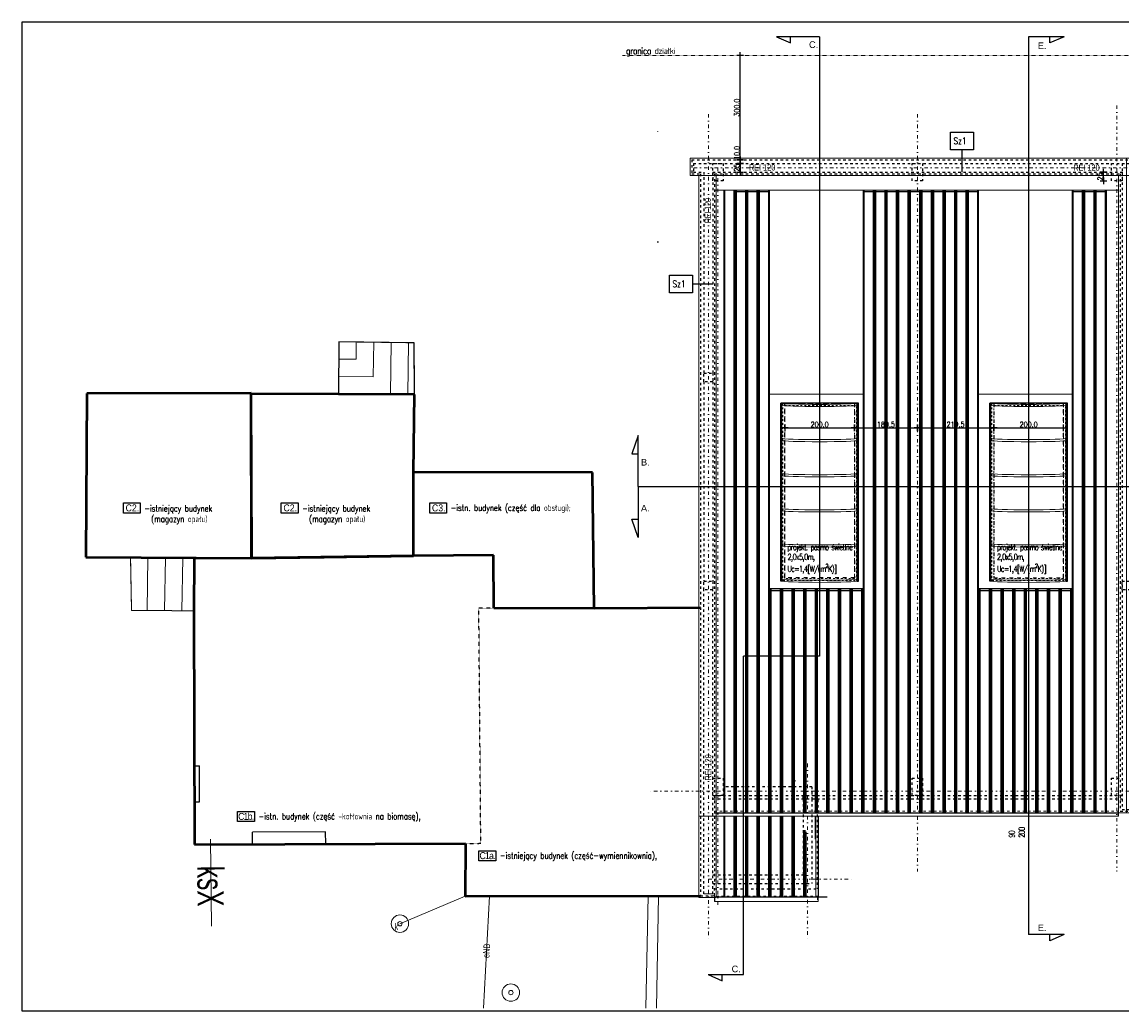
# Model space of a CAD drawing. Header units: millimetres. Extents: x 22865 to 60762, y -18816 to 15611.
# Tile 26 of 256: x 32935 to 36093, y -4656 to -1816. Entities that reach past the tile are written whole.
import ezdxf
from ezdxf.enums import TextEntityAlignment as Align

# ---------------------------------------------------------------- set-up
doc = ezdxf.new("R2010")
doc.units = ezdxf.units.MM
for name, pattern in [('1_12', [3, 1, -1, 0, -1]), ('1_OTDI', [0]), ('1_OTKU', [2, 1.5, -0.5]), ('2_EGBS', [0]), ('2_EGBSG', [0]), ('2_EGBU_A', [0]), ('3', [1, 0.5, -0.5]), ('3_SUCP', [0]), ('3_SUEP_A', [0]), ('3_SUKP', [0]), ('DASHED', [15, 7, -8]), ('DOT', [6.35, 0, -6.35]), ('EGKK', [2, 1.5, -0.5]), ('EGUG', [1, 0.5, -0.5])]:
    doc.linetypes.add(name, pattern=pattern)
for name, color, linetype in [('18', 1, 'Continuous'), ('KONCEPCJA-NAWIERZCHNIE', 252, 'Continuous'), ('OPISY', 6, 'Continuous'), ('OPISY-KONCEPCJA', 6, 'Continuous'), ('plyty warstwowe PIR', 200, 'Continuous'), ('RAMLA', 2, 'Continuous'), ('SCIANY+ELEM-NIEWIDOCZNE', 250, 'DASHED'), ('WYMIARY', 6, 'Continuous')]:
    doc.layers.add(name, color=color, linetype=linetype)
for name, color, linetype, lineweight in [('CIENKA', 1, 'Continuous', 13), ('EGBE_L_3', 7, '2_EGBS', 18), ('Kontury', 96, 'EGKK', 18), ('OTK_L_4', 7, '1_OTKU', 18), ('projekt', 6, 'Continuous', 9), ('SUEP_E_T_0', 1, 'Continuous', 0), ('SUEP_L_0', 1, '3_SUEP_A', 18), ('SUP_E_T_1', 7, 'Continuous', 0), ('SUP_T_4', 7, 'Continuous', 18)]:
    doc.layers.add(name, color=color, linetype=linetype, lineweight=lineweight)
for name, color, linetype, lineweight, true_color in [('EGBB_L_0', 7, '2_EGBU_A', 50, 0x804000), ('SUCP_L_0', 7, '3_SUCP', 18, 0xd200d2), ('SUKP_E_T_0', 7, 'Continuous', 0, 0x803300), ('SUKP_L_0', 7, '3_SUKP', 18, 0x803300), ('SUKR_T_0', 7, 'Continuous', 18, 0x803300), ('Uzytki', 7, 'EGUG', 18, 0x008000)]:
    doc.layers.add(name, color=color, linetype=linetype, lineweight=lineweight, true_color=true_color)
doc.layers.add('OSIE SCIAN', color=151, linetype='Continuous', lineweight=18, plot=False)
doc.layers.add('sciany ppozarowe', color=10, linetype='Continuous', lineweight=18, plot=False)
doc.styles.add('1-100', font='simplex.shx', dxfattribs={"width": 0.8, "height": 15})
doc.styles.add('1-50', font='simplex.shx', dxfattribs={"width": 0.8, "height": 12})
doc.styles.add('mod_1_500', font='arial.ttf', dxfattribs={"width": 0.9, "height": 1})
doc.dimstyles.new('1-100', dxfattribs={"dimscale": 0.5, "dimtxt": 100, "dimasz": 1, "dimexe": 0.18, "dimexo": 0.0625, "dimgap": 5, "dimtad": 1, "dimdec": 1, "dimzin": 0, "dimdsep": 46, "dimtxsty": '1-100', "dimblk1": 'K', "dimblk2": 'K', "dimsah": 1, "dimcen": 0.09, "dimse1": 1, "dimse2": 1, "dimadec": 0, "dimazin": 0, "dimtfac": 1, "dimtdec": 1, "dimtofl": 0, "dimtmove": 0, "dimatfit": 3, "dimldrblk": 'K', "dimfxl": 0, "dimtolj": 1, "dimtzin": 0, "dimarcsym": 0})

# ---------------------------------------------------------------- blocks, each defined once
blk = doc.blocks.new('4_SUPS')
at = {"linetype": 'Continuous'}
blk.add_circle((0, 0), 0.0625, dxfattribs=at)
blk = doc.blocks.new('4_SUPW')
at = {"linetype": 'Continuous'}
blk.add_circle((0, 0), 0.25, dxfattribs=at)
blk = doc.blocks.new('K')
for p, q in [((-19.1, 0), (19.1, 0)), ((0, -19.1), (0, 19.1))]:
    blk.add_line(p, q)
blk.add_circle((0, 0), 2.02)
blk = doc.blocks.new('*D1921')
at = {"layer": 'WYMIARY', "color": 0, "lineweight": -2}
blk.add_line((35125.5, -2981.9), (35324.5, -2981.9), dxfattribs=at)
at = {"layer": 'WYMIARY', "color": 0, "linetype": 'ByBlock', "lineweight": -2, "xscale": 0.5, "yscale": 0.5, "zscale": 0.5, "rotation": 180}
blk.add_blockref('K', (35125, -2981.9), dxfattribs=at)
at = {"layer": 'WYMIARY', "color": 0, "linetype": 'ByBlock', "lineweight": -2, "xscale": 0.5, "yscale": 0.5, "zscale": 0.5}
blk.add_blockref('K', (35325, -2981.9), dxfattribs=at)
at = {"layer": 'WYMIARY', "color": 0, "ltscale": 0.2, "insert": (35225, -2971.9), "char_height": 15, "attachment_point": 5, "style": '1-100'}
blk.add_mtext('\\A1;200.0', dxfattribs=at)
blk = doc.blocks.new('*D1922')
at = {"layer": 'WYMIARY', "color": 0, "lineweight": -2}
blk.add_line((35325.5, -2981.9), (35505, -2981.9), dxfattribs=at)
at = {"layer": 'WYMIARY', "color": 0, "linetype": 'ByBlock', "lineweight": -2, "xscale": 0.5, "yscale": 0.5, "zscale": 0.5, "rotation": 180}
blk.add_blockref('K', (35325, -2981.9), dxfattribs=at)
at = {"layer": 'WYMIARY', "color": 0, "linetype": 'ByBlock', "lineweight": -2, "xscale": 0.5, "yscale": 0.5, "zscale": 0.5}
blk.add_blockref('K', (35505.5, -2981.9), dxfattribs=at)
at = {"layer": 'WYMIARY', "color": 0, "ltscale": 0.2, "insert": (35415.2, -2971.9), "char_height": 15, "attachment_point": 5, "style": '1-100'}
blk.add_mtext('\\A1;180.5', dxfattribs=at)
blk = doc.blocks.new('*D1923')
at = {"layer": 'WYMIARY', "color": 0, "lineweight": -2}
blk.add_line((35506, -2981.9), (35724.5, -2981.9), dxfattribs=at)
at = {"layer": 'WYMIARY', "color": 0, "linetype": 'ByBlock', "lineweight": -2, "xscale": 0.5, "yscale": 0.5, "zscale": 0.5, "rotation": 180}
blk.add_blockref('K', (35505.5, -2981.9), dxfattribs=at)
at = {"layer": 'WYMIARY', "color": 0, "linetype": 'ByBlock', "lineweight": -2, "xscale": 0.5, "yscale": 0.5, "zscale": 0.5}
blk.add_blockref('K', (35725, -2981.9), dxfattribs=at)
at = {"layer": 'WYMIARY', "color": 0, "ltscale": 0.2, "insert": (35615.2, -2971.9), "char_height": 15, "attachment_point": 5, "style": '1-100'}
blk.add_mtext('\\A1;219.5', dxfattribs=at)
blk = doc.blocks.new('*D1924')
at = {"layer": 'WYMIARY', "color": 0, "lineweight": -2}
blk.add_line((35725.5, -2981.9), (35924.5, -2981.9), dxfattribs=at)
at = {"layer": 'WYMIARY', "color": 0, "linetype": 'ByBlock', "lineweight": -2, "xscale": 0.5, "yscale": 0.5, "zscale": 0.5, "rotation": 180}
blk.add_blockref('K', (35725, -2981.9), dxfattribs=at)
at = {"layer": 'WYMIARY', "color": 0, "linetype": 'ByBlock', "lineweight": -2, "xscale": 0.5, "yscale": 0.5, "zscale": 0.5}
blk.add_blockref('K', (35925, -2981.9), dxfattribs=at)
at = {"layer": 'WYMIARY', "color": 0, "ltscale": 0.2, "insert": (35825, -2971.9), "char_height": 15, "attachment_point": 5, "style": '1-100'}
blk.add_mtext('\\A1;200.0', dxfattribs=at)
blk = doc.blocks.new('*D1934')
at = {"layer": 'WYMIARY', "color": 0, "lineweight": -2}
blk.add_line((34997, -2211.7), (34997, -1912.7), dxfattribs=at)
at = {"layer": 'WYMIARY', "color": 0, "linetype": 'ByBlock', "lineweight": -2, "xscale": 0.5, "yscale": 0.5, "zscale": 0.5}
for p, rotation in [((34997, -1912.2), 90), ((34997, -2212.2), 270)]:
    blk.add_blockref('K', p, dxfattribs=dict(at, rotation=rotation))
at = {"layer": 'WYMIARY', "color": 0, "ltscale": 0.2, "insert": (34987, -2062.2), "char_height": 15, "attachment_point": 5, "rotation": 90, "style": '1-100'}
blk.add_mtext('\\A1;300.0', dxfattribs=at)
blk = doc.blocks.new('*D1935')
at = {"layer": 'WYMIARY', "color": 0, "lineweight": -2}
blk.add_line((34997, -2222.7), (34997, -2246.7), dxfattribs=at)
at = {"layer": 'WYMIARY', "color": 0, "linetype": 'ByBlock', "lineweight": -2, "xscale": 0.5, "yscale": 0.5, "zscale": 0.5}
for p, rotation in [((34997, -2222.2), 90), ((34997, -2247.2), 270)]:
    blk.add_blockref('K', p, dxfattribs=dict(at, rotation=rotation))
at = {"layer": 'WYMIARY', "color": 0, "ltscale": 0.2, "insert": (34987, -2234.7), "char_height": 15, "attachment_point": 5, "rotation": 90, "style": '1-100'}
blk.add_mtext('\\A1;25', dxfattribs=at)
blk = doc.blocks.new('*D1936')
at = {"layer": 'WYMIARY', "color": 0, "lineweight": -2}
for p, q in [((34997, -2212.2), (34997, -2172.4)), ((34997, -2221.7), (34997, -2212.7))]:
    blk.add_line(p, q, dxfattribs=at)
at = {"layer": 'WYMIARY', "color": 0, "linetype": 'ByBlock', "lineweight": -2, "xscale": 0.5, "yscale": 0.5, "zscale": 0.5}
for p, rotation in [((34997, -2212.2), 90), ((34997, -2222.2), 270)]:
    blk.add_blockref('K', p, dxfattribs=dict(at, rotation=rotation))
at = {"layer": 'WYMIARY', "color": 0, "ltscale": 0.2, "insert": (34987, -2192.1), "char_height": 15, "attachment_point": 5, "rotation": 90, "style": '1-100'}
blk.add_mtext('\\A1;10.0', dxfattribs=at)
blk = doc.blocks.new('*D1959')
at = {"layer": 'WYMIARY', "color": 0, "lineweight": -2}
blk.add_line((36040.2, -2271.7), (36040.2, -2247.7), dxfattribs=at)
at = {"layer": 'WYMIARY', "color": 0, "linetype": 'ByBlock', "lineweight": -2, "xscale": 0.5, "yscale": 0.5, "zscale": 0.5}
for p, rotation in [((36040.2, -2247.2), 90), ((36040.2, -2272.2), 270)]:
    blk.add_blockref('K', p, dxfattribs=dict(at, rotation=rotation))
at = {"layer": 'WYMIARY', "color": 0, "ltscale": 0.2, "insert": (36030.2, -2259.7), "char_height": 15, "attachment_point": 5, "rotation": 90, "style": '1-100'}
blk.add_mtext('\\A1;25', dxfattribs=at)

msp = doc.modelspace()

# ---------------------------------------------------------------- linework, layer by layer
at = {"linetype": 'DOT', "ltscale": 50}
msp.add_line((34760, -2447.9), (34760, -2102.24), dxfattribs=at)
at = {"layer": '18', "color": 9}
for p, q in [((35681.01, -3444.4), (35681.01, -2298.85)), ((36045.08, -2303.35), (36045.08, -4086.73)), ((36047.68, -2298.85), (36047.68, -4086.73)), ((35343.99, -3444.4), (35081, -3444.4)), ((35349.93, -3444.4), (35092.65, -3444.4)), ((35944, -3444.4), (35681.01, -3444.4)), ((35949.94, -3444.4), (35692.65, -3444.4))]:
    msp.add_line(p, q, dxfattribs=at)
at = {"layer": '18'}
for p, q in [((35113.49, -3421.61), (35113.49, -2910.53)), ((35336.45, -2910.53), (35113.49, -2910.53)), ((35116.81, -3421.61), (35116.81, -2910.53)), ((35333.12, -3421.61), (35333.12, -2910.53)), ((35336.45, -3421.61), (35336.45, -2910.53)), ((35713.49, -3421.61), (35713.49, -2910.53)), ((35936.45, -2910.53), (35713.49, -2910.53)), ((35716.81, -3421.61), (35716.81, -2910.53)), ((35933.12, -3421.61), (35933.12, -2910.53)), ((35936.45, -3421.61), (35936.45, -2910.53)), ((35116.81, -3421.61), (35113.49, -3421.61)), ((35333.12, -3421.61), (35336.45, -3421.61)), ((35716.81, -3421.61), (35713.49, -3421.61)), ((35933.12, -3421.61), (35936.45, -3421.61))]:
    msp.add_line(p, q, dxfattribs=at)
at = {"layer": 'CIENKA', "color": 9}
for p, q in [((34949.93, -4086.73), (34949.93, -2298.85)), ((34952.53, -4086.73), (34952.53, -2298.85)), ((35081, -3444.4), (35081, -2298.85)), ((35349.93, -3444.4), (35349.93, -2298.85)), ((35949.93, -2298.85), (35949.93, -3444.4)), ((35349.92, -2885.21), (35081, -2885.21)), ((35949.93, -2885.21), (35681.01, -2885.21)), ((35678.41, -3563.91), (35678.41, -3385.41)), ((35678.41, -3858.79), (35678.41, -3680.29)), ((34949.93, -4329.73), (34949.93, -4097.21)), ((34952.53, -4329.73), (34952.53, -4097.21)), ((35211.72, -4097.21), (35211.72, -4162.83)), ((35214.32, -4097.21), (35214.32, -4329.73))]:
    msp.add_line(p, q, dxfattribs=at)
at = {"layer": 'CIENKA', "color": 251}
for p, q in [((34978.4, -2298.85), (34978.4, -4086.73)), ((34981, -2298.85), (34981, -4086.73)), ((34983.26, -2298.85), (34983.26, -4086.73)), ((34985.86, -2303.35), (34985.86, -4086.73)), ((35011.74, -4086.73), (35011.74, -2303.34)), ((35014.34, -4086.73), (35014.34, -2298.85)), ((35016.6, -2298.85), (35016.6, -4086.73)), ((35019.26, -2303.35), (35019.18, -4086.73)), ((35045.07, -4086.73), (35045.07, -2303.34)), ((35047.67, -4086.73), (35047.67, -2298.85)), ((35049.93, -2298.85), (35049.93, -4086.73)), ((35052.59, -2303.35), (35052.51, -4086.73)), ((35078.4, -4086.73), (35078.4, -2303.35)), ((35352.53, -4086.73), (35352.53, -2303.35)), ((35378.41, -4086.73), (35378.41, -2303.35)), ((35381.01, -4086.73), (35381.01, -2298.85)), ((35383.26, -4086.73), (35383.26, -2298.85)), ((35385.86, -4086.73), (35385.86, -2303.34)), ((35411.74, -4086.73), (35411.74, -2303.35)), ((35414.34, -4086.73), (35414.34, -2298.85)), ((35416.6, -4086.73), (35416.6, -2298.85)), ((35419.2, -4086.73), (35419.2, -2303.35)), ((35445.08, -4086.73), (35445.08, -2303.34)), ((35447.68, -4086.73), (35447.68, -2298.85)), ((35449.93, -4086.73), (35449.93, -2298.85)), ((35452.53, -4086.73), (35452.53, -2303.35)), ((35478.41, -4086.73), (35478.41, -2303.35)), ((35481.01, -4086.73), (35481.01, -2298.85)), ((35483.26, -4086.73), (35483.26, -2298.85)), ((35485.86, -4086.73), (35485.86, -2303.34)), ((35511.74, -4086.73), (35511.74, -2303.35)), ((35514.34, -4086.73), (35514.34, -2298.85)), ((35516.6, -4086.73), (35516.6, -2298.85)), ((35519.2, -4086.73), (35519.2, -2303.35)), ((35545.08, -4086.73), (35545.08, -2303.34)), ((35547.68, -4086.73), (35547.68, -2298.85)), ((35549.93, -4086.73), (35549.93, -2298.85)), ((35552.53, -4086.73), (35552.53, -2303.35)), ((35578.41, -4086.73), (35578.41, -2303.35)), ((35581.01, -4086.73), (35581.01, -2298.85)), ((35583.26, -4086.73), (35583.26, -2298.85)), ((35585.86, -4086.73), (35585.86, -2303.34)), ((35611.75, -4086.73), (35611.75, -2303.35)), ((35614.35, -4086.73), (35614.35, -2298.85)), ((35616.6, -4086.73), (35616.6, -2298.85)), ((35619.2, -4086.73), (35619.2, -2303.35)), ((35645.08, -4086.73), (35645.08, -2303.34)), ((35647.68, -4086.73), (35647.68, -2298.85)), ((35649.93, -4086.73), (35649.93, -2298.85)), ((35652.53, -4086.73), (35652.53, -2303.35)), ((35678.41, -4086.73), (35678.41, -2303.35)), ((35952.53, -2303.34), (35952.53, -4086.73)), ((35978.41, -2303.35), (35978.41, -4086.73)), ((35981.01, -2298.85), (35981.01, -4086.73)), ((35983.26, -2298.85), (35983.26, -4086.73)), ((35985.86, -2303.34), (35985.86, -4086.73)), ((36011.75, -2303.35), (36011.75, -4086.73)), ((36014.35, -2298.85), (36014.35, -4086.73)), ((36016.6, -2298.85), (36016.6, -4086.73)), ((36019.2, -2303.35), (36019.2, -4086.73)), ((36014.35, -2333.92), (36014.35, -2512.42)), ((36016.6, -2333.93), (36016.6, -2512.42)), ((36011.75, -2338.42), (36011.75, -2516.92)), ((36019.2, -2338.42), (36019.2, -2516.92)), ((35678.41, -3536.17), (35678.41, -3357.66)), ((35678.41, -3385.4), (35678.41, -3563.91)), ((35681.01, -3380.91), (35681.01, -3444.4)), ((35949.93, -3444.4), (35949.93, -3380.91)), ((35952.53, -4086.73), (35952.53, -3385.41)), ((35081, -4086.73), (35081, -3444.4)), ((35083.26, -3444.4), (35083.26, -4086.73)), ((35085.87, -3448.9), (35085.84, -4086.73)), ((35111.74, -3448.9), (35111.74, -4086.73)), ((35114.34, -3444.4), (35114.34, -4086.73)), ((35116.59, -3444.4), (35116.59, -4086.73)), ((35119.19, -3448.88), (35119.19, -4086.73)), ((35145.08, -3448.9), (35145.08, -4086.73)), ((35147.68, -3444.4), (35147.68, -4086.73)), ((35149.93, -3444.4), (35149.93, -4086.73)), ((35152.53, -3448.89), (35152.53, -4086.73)), ((35178.41, -3448.9), (35178.41, -4086.73)), ((35181.01, -3444.4), (35181.01, -4086.73)), ((35183.26, -3444.4), (35183.26, -4086.73)), ((35185.86, -3448.88), (35185.86, -4086.73)), ((35211.74, -3448.9), (35211.74, -4086.73)), ((35214.34, -3444.4), (35214.34, -4086.73)), ((35216.6, -3444.4), (35216.6, -4086.73)), ((35219.2, -3448.88), (35219.2, -4086.73)), ((35245.08, -3448.9), (35245.08, -4086.73)), ((35247.68, -3444.4), (35247.68, -4086.73)), ((35249.93, -3444.4), (35249.93, -4086.73)), ((35252.53, -3448.89), (35252.53, -4086.73)), ((35278.41, -3448.9), (35278.41, -4086.73)), ((35281.01, -3444.4), (35281.01, -4086.73)), ((35283.26, -3444.4), (35283.26, -4086.73)), ((35285.86, -3448.88), (35285.86, -4086.73)), ((35311.74, -3448.9), (35311.74, -4086.73)), ((35314.34, -3444.4), (35314.34, -4086.73)), ((35316.6, -3444.4), (35316.6, -4086.73)), ((35319.2, -3448.88), (35319.2, -4086.73)), ((35345.07, -3448.9), (35345.1, -4086.73)), ((35347.67, -3444.4), (35347.67, -4086.73)), ((35349.93, -4086.73), (35349.93, -3444.4)), ((35681.01, -4086.73), (35681.01, -3444.4)), ((35681.01, -3445.83), (35681.01, -3559.41)), ((35683.26, -3444.4), (35683.26, -3559.41)), ((35683.26, -4086.73), (35683.26, -3444.4)), ((35685.86, -4086.73), (35685.86, -3448.88)), ((35711.74, -3448.9), (35711.74, -4086.73)), ((35714.34, -3444.4), (35714.34, -4086.73)), ((35716.6, -3444.4), (35716.6, -4086.73)), ((35719.2, -3448.9), (35719.2, -4086.73)), ((35745.08, -3448.9), (35745.08, -4086.73)), ((35747.68, -3444.4), (35747.68, -4086.73)), ((35749.93, -3444.4), (35749.93, -4086.73)), ((35752.53, -3448.9), (35752.53, -4086.73)), ((35778.41, -3448.9), (35778.41, -4086.73)), ((35781.01, -3444.4), (35781.01, -4086.73)), ((35783.26, -3444.4), (35783.26, -4086.73)), ((35785.86, -3448.9), (35785.86, -4086.73)), ((35811.74, -3448.9), (35811.74, -4086.73)), ((35814.34, -3444.4), (35814.34, -4086.73)), ((35816.6, -3444.4), (35816.6, -4086.73)), ((35819.2, -3448.9), (35819.2, -4086.73)), ((35845.08, -3448.9), (35845.08, -4086.73)), ((35847.68, -3444.4), (35847.68, -4086.73)), ((35849.93, -3444.4), (35849.93, -4086.73)), ((35852.53, -3448.9), (35852.53, -4086.73)), ((35878.41, -3448.9), (35878.41, -4086.73)), ((35881.01, -3444.4), (35881.01, -4086.73)), ((35883.26, -3444.4), (35883.26, -4086.73)), ((35885.86, -3448.9), (35885.86, -4086.73)), ((35911.75, -3448.9), (35911.75, -4086.73)), ((35914.35, -3444.4), (35914.35, -4086.73)), ((35916.6, -3444.4), (35916.6, -4086.73)), ((35919.2, -3448.9), (35919.2, -4086.73)), ((35945.08, -3448.9), (35945.08, -4086.73)), ((35947.68, -3444.4), (35947.68, -4086.73)), ((35949.93, -3444.4), (35949.93, -4086.73)), ((35949.93, -4086.73), (35949.93, -3445.69)), ((35949.93, -4086.73), (35949.93, -3460.71)), ((35349.93, -4086.73), (35349.93, -3657.23)), ((35678.41, -3680.28), (35678.41, -3858.79)), ((35683.26, -3675.79), (35683.26, -3854.29)), ((35683.26, -3790.7), (35683.26, -3854.29)), ((35685.86, -3795.2), (35685.86, -3858.79)), ((35685.86, -3795.2), (35685.86, -3858.79))]:
    msp.add_line(p, q, dxfattribs=at)
at = {"layer": 'CIENKA', "color": 1, "linetype": 'DASHED'}
for p, q in [((34922.99, -4082.21), (36082.97, -4082.21)), ((35220.47, -4326.71), (34922.99, -4326.71)), ((35218.97, -4329.73), (35218.97, -4341.71))]:
    msp.add_line(p, q, dxfattribs=at)
at = {"layer": 'CIENKA'}
for p, q in [((34922.99, -4097.21), (36082.97, -4097.21)), ((36082.97, -4082.21), (36082.97, -4097.21)), ((34922.99, -4326.71), (34922.99, -4341.71)), ((35220.47, -4341.71), (34922.99, -4341.71)), ((34924.49, -4330.21), (34924.49, -4341.71)), ((35220.47, -4326.71), (35220.47, -4341.71))]:
    msp.add_line(p, q, dxfattribs=at)
at = {"layer": 'CIENKA', "color": 250}
for p, q in [((34978.4, -4097.21), (34978.4, -4329.73)), ((34981, -4097.21), (34981, -4329.73)), ((34983.26, -4097.21), (34983.26, -4329.73)), ((34985.86, -4097.21), (34985.86, -4329.73)), ((35011.74, -4329.73), (35011.74, -4097.21)), ((35014.34, -4329.73), (35014.34, -4097.21)), ((35016.6, -4097.21), (35016.6, -4329.73)), ((35019.2, -4097.21), (35019.19, -4329.73)), ((35045.07, -4329.73), (35045.07, -4097.21)), ((35045.07, -4097.21), (35045.07, -4329.73)), ((35047.67, -4329.73), (35047.67, -4097.21)), ((35047.67, -4097.21), (35047.67, -4329.73)), ((35049.93, -4097.21), (35049.93, -4329.73)), ((35049.93, -4097.21), (35049.93, -4329.73)), ((35052.54, -4097.21), (35052.53, -4329.73)), ((35052.53, -4097.21), (35052.53, -4329.73)), ((35078.41, -4329.73), (35078.41, -4097.21)), ((35081.01, -4329.73), (35081.01, -4097.21)), ((35083.27, -4097.21), (35083.27, -4329.73)), ((35085.87, -4097.21), (35085.86, -4329.73)), ((35111.75, -4329.73), (35111.75, -4097.21)), ((35114.35, -4329.73), (35114.35, -4097.21)), ((35116.6, -4097.21), (35116.6, -4329.73)), ((35119.21, -4097.21), (35119.2, -4329.73)), ((35145.08, -4097.21), (35145.08, -4329.73)), ((35147.68, -4097.21), (35147.68, -4329.73)), ((35149.93, -4097.21), (35149.93, -4329.73)), ((35152.53, -4097.21), (35152.53, -4329.73)), ((35178.4, -4141.59), (35178.4, -4329.73)), ((35181, -4137.09), (35181, -4329.73)), ((35183.25, -4137.09), (35183.25, -4329.73)), ((35185.85, -4141.59), (35185.85, -4329.73))]:
    msp.add_line(p, q, dxfattribs=at)
at = {"layer": 'CIENKA', "color": 1, "linetype": 'DASHED', "ltscale": 0.4}
msp.add_line((36081.97, -4082.21), (36081.97, -4097.21), dxfattribs=at)
at = {"layer": 'EGBB_L_0', "linetype": '2_EGBU_A'}
for p, q in [((33121.45, -2883.24), (33118.23, -3352.77)), ((33592.66, -2882.31), (33121.45, -2883.24)), ((33844.03, -2884.61), (33591.82, -2884.38)), ((33591.82, -2884.38), (33594.15, -3355.68)), ((33594.15, -3355.68), (33592.66, -2882.31)), ((34062.19, -2885.53), (33844.03, -2884.61)), ((34059.5, -3109.25), (34062.19, -2885.53)), ((34059.32, -3349.42), (34059.5, -3109.25)), ((34573.14, -3109.57), (34059.5, -3109.25)), ((34577.69, -3500.23), (34573.14, -3109.57)), ((33118.23, -3352.77), (33594.15, -3355.68)), ((33429.72, -3356.71), (33428.81, -3506.85)), ((33594.15, -3355.68), (33429.72, -3356.71)), ((34059.32, -3349.42), (33594.15, -3355.68)), ((33594.15, -3355.68), (33802.12, -3352.88)), ((33802.12, -3352.88), (34059.32, -3349.42)), ((34288.29, -3347.48), (34059.32, -3349.42)), ((34290.11, -3499.21), (34288.29, -3347.48)), ((34577.69, -3500.23), (34290.11, -3499.21)), ((34883.14, -3498.83), (34577.69, -3500.23)), ((33428.81, -3506.85), (33429.96, -4177.87)), ((33429.96, -4177.87), (34208.78, -4174.97)), ((34208.78, -4174.97), (34207.78, -4326.53)), ((34207.78, -4326.53), (34882.99, -4325.15))]:
    msp.add_line(p, q, dxfattribs=at)
at = {"layer": 'EGBB_L_0', "linetype": '3', "lineweight": -2}
for p, q in [((34290.11, -3499.21), (34246.58, -3499.58)), ((34252.31, -4174.6), (34246.58, -3499.58)), ((34208.77, -4175.72), (34252.31, -4174.6))]:
    msp.add_line(p, q, dxfattribs=at)
at = {"layer": 'EGBB_L_0', "linetype": '2_EGBU_A', "lineweight": -2}
for p, q in [((33429.57, -3951.87), (33444.57, -3951.84)), ((33444.75, -4055.84), (33444.57, -3951.84)), ((33429.75, -4055.87), (33444.75, -4055.84)), ((33806.83, -4141.47), (33596.83, -4142.25)), ((33596.96, -4177.25), (33596.83, -4142.25)), ((33806.96, -4176.47), (33806.83, -4141.47))]:
    msp.add_line(p, q, dxfattribs=at)
for points in [[(33226.04, -3197.42), (33274.3, -3197.42), (33274.3, -3226.24), (33226.04, -3226.24)], [(33679.29, -3197.42), (33727.55, -3197.42), (33727.55, -3226.24), (33679.29, -3226.24)], [(34105.46, -3197.42), (34153.72, -3197.42), (34153.72, -3226.24), (34105.46, -3226.24)], [(33553.94, -4083.35), (33602.2, -4083.35), (33602.2, -4112.16), (33553.94, -4112.16)], [(34246.84, -4195.98), (34295.1, -4195.98), (34295.1, -4224.79), (34246.84, -4224.79)]]:
    msp.add_lwpolyline(points, close=True, dxfattribs=at)
at = {"layer": 'EGBE_L_3', "linetype": '2_EGBSG'}
for p, q in [((33844.94, -2734.47), (33844.03, -2884.61)), ((34060.85, -2737.37), (33844.94, -2734.47)), ((33429.72, -3356.71), (33246.78, -3353.55))]:
    msp.add_line(p, q, dxfattribs=at)
at = {"layer": 'EGBE_L_3', "linetype": '2_EGBS'}
for p, q in [((33844.94, -2734.61), (33845.08, -2734.61)), ((33894.79, -2735.14), (33894.12, -2784.62)), ((33944.78, -2735.81), (33943.45, -2834.92)), ((33994.78, -2736.48), (33992.78, -2885.22)), ((34044.77, -2737.16), (34042.78, -2885.45)), ((34062.19, -2885.53), (34060.85, -2737.37)), ((33844.63, -2784.61), (33894.41, -2784.91)), ((33844.33, -2834.61), (33943.74, -2835.21)), ((33844.03, -2884.61), (34062.19, -2885.53)), ((33246.78, -3353.55), (33249.6, -3506.24)), ((33296.78, -3354.42), (33294.16, -3506.4)), ((33346.77, -3355.28), (33344.16, -3506.56)), ((33396.76, -3356.14), (33394.17, -3506.73)), ((33428.81, -3506.85), (33429.72, -3356.71)), ((33249.6, -3506.24), (33428.81, -3506.85))]:
    msp.add_line(p, q, dxfattribs=at)
for p in [(33844.03, -2884.61), (33246.78, -3353.55)]:
    msp.add_point(p, dxfattribs=at)
at = {"layer": 'KONCEPCJA-NAWIERZCHNIE', "color": 2, "linetype": 'Continuous', "lineweight": -2}
msp.add_lwpolyline([(34062.19, -2885.53), (34060.85, -2737.37), (33844.94, -2734.47), (33844.03, -2884.61), (33121.45, -2883.24)], dxfattribs=at)
at = {"layer": 'KONCEPCJA-NAWIERZCHNIE', "linetype": 'Continuous', "lineweight": -2}
msp.add_lwpolyline([(33844.03, -2884.61), (33121.45, -2883.24), (33118.23, -3352.77), (33246.78, -3353.55)], dxfattribs=at)
at = {"layer": 'OPISY', "color": 3, "linetype": 'Continuous'}
msp.add_line((34917.97, -2568.79), (34859.57, -2568.79), dxfattribs=at)
for points in [[(35600.45, -2132.76), (35666.39, -2132.76), (35666.39, -2183.53), (35600.45, -2183.53)], [(34793.63, -2543.4), (34859.57, -2543.4), (34859.57, -2594.17), (34793.63, -2594.17)]]:
    msp.add_lwpolyline(points, close=True, dxfattribs=at)
at = {"layer": 'OSIE SCIAN', "color": 0, "linetype": '1_12', "lineweight": 15, "ltscale": 10}
for p, q in [((34905.47, -2080.6), (34905.47, -4455.21)), ((35505.47, -2080.6), (35505.47, -4255.21)), ((36077.97, -2055.68), (36077.97, -4255.21)), ((34932.97, -2234.72), (34932.97, -4355.21)), ((35190.47, -3945.79), (35190.47, -4455.21)), ((38822.78, -4024.71), (34734.55, -4024.71)), ((34905.47, -4277.71), (35323.13, -4277.71))]:
    msp.add_line(p, q, dxfattribs=at)
at = {"layer": 'OSIE SCIAN', "linetype": '1_12', "lineweight": 15, "ltscale": 10}
msp.add_line((34863.38, -2234.71), (38593.14, -2234.71), dxfattribs=at)
at = {"layer": 'OTK_L_4', "linetype": '1_OTKU'}
for p, q in [((33844.03, -2884.61), (33844.94, -2734.47)), ((33844.94, -2734.47), (34060.85, -2737.37)), ((34060.85, -2737.37), (34062.19, -2885.53)), ((33118.27, -3352.77), (33121.45, -2883.24)), ((33121.45, -2883.24), (33591.82, -2884.38)), ((33591.82, -2884.38), (33844.03, -2884.61)), ((34062.19, -2885.53), (34059.5, -3109.25)), ((34059.5, -3109.25), (34573.14, -3109.57)), ((34573.14, -3109.57), (34577.69, -3500.23)), ((33246.78, -3353.55), (33118.27, -3352.77)), ((33249.6, -3506.24), (33246.78, -3353.55)), ((33428.81, -3506.85), (33249.6, -3506.24)), ((33429.96, -4177.87), (33428.81, -3506.85)), ((34208.78, -4174.97), (33429.96, -4177.87)), ((34207.78, -4326.53), (34208.78, -4174.97))]:
    msp.add_line(p, q, dxfattribs=at)
at = {"layer": 'plyty warstwowe PIR', "linetype": 'DASHED', "lineweight": -2}
for p, q in [((34917.97, -4037.21), (36092.97, -4037.21)), ((34917.97, -4047.21), (36092.97, -4047.21)), ((35220.47, -4086.73), (35220.47, -4047.21))]:
    msp.add_line(p, q, dxfattribs=at)
at = {"layer": 'plyty warstwowe PIR', "lineweight": -2}
for p, q in [((34922.99, -4086.73), (36082.97, -4086.73)), ((35220.47, -4097.21), (35220.47, -4329.73)), ((35246.91, -4329.73), (34922.99, -4329.73))]:
    msp.add_line(p, q, dxfattribs=at)
for points in [[(34982.13, -2298.85), (34983.26, -2298.85), (34985.86, -2303.35), (35011.74, -2303.35), (35014.34, -2298.85), (35016.59, -2298.85), (35019.19, -2303.35), (35045.07, -2303.35), (35047.67, -2298.85), (35049.92, -2298.85), (35052.52, -2303.35), (35078.4, -2303.35), (35081, -2298.85), (35082.13, -2298.85)], [(35349.93, -2298.85), (35352.53, -2303.35), (35378.41, -2303.35), (35381.01, -2298.85), (35382.14, -2298.85)], [(35382.14, -2298.85), (35383.26, -2298.85), (35385.86, -2303.35), (35411.74, -2303.35), (35414.34, -2298.85), (35416.6, -2298.85), (35419.2, -2303.35), (35445.07, -2303.35), (35447.67, -2298.85), (35449.93, -2298.85), (35452.53, -2303.35), (35478.41, -2303.35), (35481.01, -2298.85), (35482.14, -2298.85)], [(35482.14, -2298.85), (35483.26, -2298.85), (35485.86, -2303.35), (35511.74, -2303.35), (35514.34, -2298.85), (35516.6, -2298.85), (35519.2, -2303.35), (35545.07, -2303.35), (35547.67, -2298.85), (35549.93, -2298.85), (35552.53, -2303.35), (35578.41, -2303.35), (35581.01, -2298.85), (35582.14, -2298.85)], [(35582.14, -2298.85), (35583.26, -2298.85), (35585.86, -2303.35), (35611.75, -2303.35), (35614.35, -2298.85), (35616.6, -2298.85), (35619.2, -2303.35), (35645.08, -2303.35), (35647.68, -2298.85), (35649.93, -2298.85), (35652.53, -2303.35), (35678.41, -2303.35), (35681.01, -2298.85), (35682.14, -2298.85)], [(35948.81, -2298.85), (35949.94, -2298.85), (35952.54, -2303.35), (35978.42, -2303.35), (35981.02, -2298.85), (35983.27, -2298.85), (35985.87, -2303.35), (36011.75, -2303.35), (36014.35, -2298.85), (36016.6, -2298.85), (36019.2, -2303.35), (36045.08, -2303.35), (36047.68, -2298.85), (36048.81, -2298.85)], [(35082.14, -3444.4), (35083.27, -3444.4), (35085.87, -3448.9), (35111.75, -3448.9), (35114.35, -3444.4), (35116.61, -3444.4), (35119.21, -3448.9), (35145.08, -3448.9), (35147.68, -3444.4), (35149.94, -3444.4), (35152.54, -3448.9), (35178.42, -3448.9), (35181.02, -3444.4), (35182.15, -3444.4)], [(35182.15, -3444.4), (35183.27, -3444.4), (35185.87, -3448.9), (35211.75, -3448.9), (35214.35, -3444.4), (35216.61, -3444.4), (35219.21, -3448.9), (35245.08, -3448.9), (35247.68, -3444.4), (35249.94, -3444.4), (35252.54, -3448.9), (35278.42, -3448.9), (35281.02, -3444.4), (35282.15, -3444.4)], [(35282.15, -3444.4), (35283.27, -3444.4), (35285.87, -3448.9), (35311.75, -3448.9), (35314.35, -3444.4), (35316.61, -3444.4), (35319.21, -3448.9), (35345.08, -3448.9), (35347.68, -3444.4), (35349.93, -3444.4)], [(35682.15, -3444.4), (35683.28, -3444.4), (35685.88, -3448.9), (35711.76, -3448.9), (35714.36, -3444.4), (35716.61, -3444.4), (35719.21, -3448.9), (35745.09, -3448.9), (35747.69, -3444.4), (35749.94, -3444.4), (35752.54, -3448.9), (35778.42, -3448.9), (35781.02, -3444.4), (35782.15, -3444.4)], [(35782.15, -3444.4), (35783.28, -3444.4), (35785.88, -3448.9), (35811.76, -3448.9), (35814.36, -3444.4), (35816.61, -3444.4), (35819.21, -3448.9), (35845.09, -3448.9), (35847.69, -3444.4), (35849.94, -3444.4), (35852.54, -3448.9), (35878.42, -3448.9), (35881.02, -3444.4), (35882.15, -3444.4)], [(35882.15, -3444.4), (35883.28, -3444.4), (35885.88, -3448.9), (35911.76, -3448.9), (35914.36, -3444.4), (35916.61, -3444.4), (35919.21, -3448.9), (35945.09, -3448.9), (35947.69, -3444.4), (35949.94, -3444.4)]]:
    msp.add_lwpolyline(points, dxfattribs=at)
at = {"layer": 'plyty warstwowe PIR', "color": 9, "linetype": 'DASHED', "lineweight": -2, "ltscale": 1.5}
for points in [[(35124.97, -2912.21), (35324.97, -2912.21), (35324.97, -3412.21), (35124.97, -3412.21)], [(35924.97, -2912.21), (35724.97, -2912.21), (35724.97, -3412.21), (35924.97, -3412.21)]]:
    msp.add_lwpolyline(points, close=True, dxfattribs=at)
at = {"layer": 'projekt', "ltscale": 0.2}
for p, q in [((38487.97, -2207.21), (34852.97, -2207.21)), ((34852.97, -2207.21), (34852.97, -2257.21)), ((38487.97, -2257.21), (34852.97, -2257.21)), ((34877.97, -4330.21), (34877.97, -2257.21)), ((34927.99, -2257.21), (34927.99, -4330.21)), ((36082.97, -4087.21), (36082.97, -2257.21)), ((34922.99, -2298.85), (36082.97, -2298.85)), ((36082.97, -4087.21), (36127.97, -4087.21)), ((34927.99, -4330.21), (34877.97, -4330.21))]:
    msp.add_line(p, q, dxfattribs=at)
at = {"layer": 'projekt', "color": 5, "ltscale": 0.2}
msp.add_lwpolyline([(34852.97, -2207.21), (36105.47, -2207.21), (36105.47, -4087.21), (36082.97, -4087.21), (36082.97, -4097.21), (34877.97, -4097.21), (34877.97, -2257.21), (34852.97, -2257.21), (34852.97, -2207.21)], dxfattribs=at)
at = {"layer": 'projekt', "color": 3, "linetype": 'DASHED', "ltscale": 0.75}
for points in [[(35330.45, -2911.74), (35119.49, -2911.74), (35119.49, -3420.15), (35330.45, -3420.15)], [(35930.45, -2911.74), (35719.49, -2911.74), (35719.49, -3420.15), (35930.45, -3420.15)]]:
    msp.add_lwpolyline(points, close=True, dxfattribs=at)
at = {"layer": 'projekt', "color": 2, "linetype": 'DASHED', "ltscale": 0.75}
for points in [[(35324.97, -3414.71), (35124.97, -3414.71), (35124.97, -2917.19), (35324.97, -2917.19)], [(35924.97, -3414.71), (35724.97, -3414.71), (35724.97, -2917.19), (35924.97, -2917.19)]]:
    msp.add_lwpolyline(points, close=True, dxfattribs=at)
at = {"layer": 'projekt', "ltscale": 0.2}
for centre in [(35224.97, -2910.53), (35224.97, -2916.53), (35824.97, -2910.53), (35824.97, -2916.53), (35224.97, -3011.81), (35224.97, -3017.81), (35824.97, -3011.81), (35824.97, -3017.81), (35224.97, -3112.65), (35224.97, -3118.65), (35824.97, -3112.65), (35824.97, -3118.65), (35224.97, -3213.49), (35224.97, -3219.49), (35824.97, -3213.49), (35824.97, -3219.49), (35224.97, -3314.33), (35824.97, -3314.33), (35224.97, -3320.33), (35824.97, -3320.33), (35224.97, -3415.61), (35224.97, -3421.61), (35824.97, -3415.61), (35824.97, -3421.61)]:
    msp.add_ellipse(centre, major_axis=(108.16, 0), ratio=0.0341738, start_param=3.1415927, end_param=6.2831853, dxfattribs=at)
at = {"layer": 'RAMLA', "color": 2}
msp.add_lwpolyline([(32935.14, -1816.23), (41899.95, -1816.23), (41899.95, -4656.23), (32935.14, -4656.23)], close=True, dxfattribs=at)
at = {"layer": 'sciany ppozarowe', "color": 4, "linetype": '1_OTDI', "lineweight": 15, "ltscale": 0.02}
msp.add_line((34892.97, -4320.21), (34917.97, -4320.21), dxfattribs=at)
at = {"layer": 'SCIANY+ELEM-NIEWIDOCZNE', "color": 10}
for p, q in [((34857.97, -2212.21), (34857.97, -2252.21)), ((34857.97, -2212.21), (38482.97, -2212.21)), ((34857.97, -2252.21), (34882.97, -2252.21)), ((34882.97, -2252.21), (34882.97, -4325.21)), ((34922.99, -2252.21), (36087.97, -2252.21)), ((34922.99, -2252.21), (34922.99, -4290.21)), ((36087.97, -2252.21), (36087.97, -4082.21)), ((36087.97, -4082.21), (36123.03, -4082.21)), ((34922.99, -4325.21), (34922.99, -4290.21)), ((34882.97, -4325.21), (34922.99, -4325.21))]:
    msp.add_line(p, q, dxfattribs=at)
at = {"layer": 'SCIANY+ELEM-NIEWIDOCZNE', "color": 4}
for p, q in [((34862.97, -2222.21), (34862.97, -2247.21)), ((34862.97, -2222.21), (38477.97, -2222.21)), ((34862.97, -2247.21), (34892.97, -2247.21)), ((34892.97, -2247.21), (34892.97, -2824.21)), ((34917.97, -2247.21), (34917.97, -2824.21)), ((34917.97, -2247.21), (36092.97, -2247.21)), ((36092.97, -2247.21), (36092.97, -4077.21)), ((34892.97, -2849.21), (34892.97, -3422.21)), ((34917.97, -2849.21), (34917.97, -3422.21)), ((34892.97, -4320.21), (34892.97, -3447.21)), ((34917.97, -4320.21), (34917.97, -3447.21)), ((35177.97, -4047.21), (35177.97, -4265.21)), ((35202.97, -4047.21), (35202.97, -4290.21)), ((36092.97, -4077.21), (36117.97, -4077.21)), ((34917.97, -4265.21), (35177.97, -4265.21)), ((34917.97, -4290.21), (35202.97, -4290.21))]:
    msp.add_line(p, q, dxfattribs=at)
at = {"layer": 'SCIANY+ELEM-NIEWIDOCZNE', "color": 8}
for p, q in [((35202.97, -4012.21), (34947.97, -4012.21)), ((35177.97, -4047.21), (35177.97, -4037.21)), ((35202.97, -4012.21), (35202.97, -4047.21)), ((35217.97, -4047.21), (35217.97, -4305.21)), ((34922.99, -4305.21), (35217.97, -4305.21))]:
    msp.add_line(p, q, dxfattribs=at)
for points in [[(34917.97, -2222.21), (34947.97, -2222.21), (34947.97, -2272.21), (34917.97, -2272.21)], [(36062.97, -2222.21), (36092.97, -2222.21), (36092.97, -2272.21), (36062.97, -2272.21)], [(34917.97, -3987.21), (34947.97, -3987.21), (34947.97, -4037.21), (34917.97, -4037.21)], [(35490.47, -3987.21), (35520.47, -3987.21), (35520.47, -4037.21), (35490.47, -4037.21)], [(36062.97, -3987.21), (36092.97, -3987.21), (36092.97, -4037.21), (36062.97, -4037.21)]]:
    msp.add_lwpolyline(points, close=True, dxfattribs=at)
at = {"layer": 'SCIANY+ELEM-NIEWIDOCZNE'}
for points in [[(35490.47, -2222.21), (35520.47, -2222.21), (35520.47, -2272.21), (35490.47, -2272.21)], [(36117.97, -3447.21), (36092.97, -3447.21), (36092.97, -3422.21), (36117.97, -3422.21)]]:
    msp.add_lwpolyline(points, close=True, dxfattribs=at)
at = {"layer": 'SCIANY+ELEM-NIEWIDOCZNE', "color": 4}
for points in [[(34917.97, -2849.21), (34892.97, -2849.21), (34892.97, -2824.21), (34917.97, -2824.21)], [(34917.97, -3447.21), (34892.97, -3447.21), (34892.97, -3422.21), (34917.97, -3422.21)]]:
    msp.add_lwpolyline(points, close=True, dxfattribs=at)
at = {"layer": 'SUCP_L_0', "linetype": '3_SUCP'}
for p, q in [((34725.8, -4648.24), (34732.76, -4325.46)), ((34762.55, -4325.4), (34757.1, -4648.24))]:
    msp.add_line(p, q, dxfattribs=at)
at = {"layer": 'SUEP_L_0', "linetype": '3_SUEP_A'}
msp.add_line((34277.17, -4326.39), (34259.86, -4648.24), dxfattribs=at)
at = {"layer": 'SUKP_L_0', "linetype": '3_SUKP'}
for p, q in [((33478.96, -4412.81), (33476.28, -4162.35)), ((34020.04, -4405.45), (34207.78, -4326.53))]:
    msp.add_line(p, q, dxfattribs=at)
at = {"layer": 'Uzytki'}
msp.add_line((34659.16, -1912.2), (38799.98, -1912.21), dxfattribs=at)
at = {"layer": 'WYMIARY', "color": 3}
for p, q in [((35224.97, -1858.45), (35101.18, -1858.45)), ((35101.18, -1858.45), (35141.78, -1876.25)), ((35141.78, -1876.25), (35141.78, -1858.45)), ((35224.97, -1858.45), (35224.97, -3636.83)), ((35824.97, -1858.47), (35824.97, -4436.91)), ((35926.62, -1858.47), (35824.97, -1858.47)), ((35926.62, -1858.47), (35886.02, -1876.28)), ((35886.02, -1876.28), (35886.02, -1858.47)), ((35633.42, -2183.53), (35633.42, -2247.21)), ((34703.95, -3004.05), (34686.06, -3056.21)), ((34703.95, -3150.21), (34703.95, -3004.05)), ((34686.06, -3056.21), (34703.95, -3056.21)), ((34703.95, -3150.21), (38948.2, -3150.21)), ((34703.95, -3150.21), (34703.95, -3296.37)), ((34703.95, -3296.37), (34686.06, -3244.22)), ((34686.06, -3244.22), (34703.95, -3244.22)), ((35224.97, -3636.83), (35006.6, -3636.83)), ((35006.6, -4551.45), (35006.6, -3636.83)), ((35926.62, -4436.91), (35824.97, -4436.91)), ((35926.62, -4436.91), (35886.02, -4454.72)), ((35886.02, -4454.72), (35886.02, -4436.91)), ((34904.7, -4551.45), (34945.3, -4569.26)), ((34904.7, -4551.45), (35006.6, -4551.45)), ((34945.3, -4569.26), (34945.3, -4551.45))]:
    msp.add_line(p, q, dxfattribs=at)
at = {"layer": 'WYMIARY'}
for p in [(35153.8, -3995.37), (35384.63, -3995.37)]:
    msp.add_point(p, dxfattribs=at)

# ---------------------------------------------------------------- block references
at = {"layer": 'SUKR_T_0', "xscale": 100, "yscale": 100, "zscale": 100, "rotation": 311.4128218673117}
for p in [(34020.04, -4405.45), (34338.51, -4603.24)]:
    msp.add_blockref('4_SUPS', p, dxfattribs=at)
at = {"layer": 'SUP_T_4', "xscale": 100, "yscale": 100, "zscale": 100, "rotation": 311.4128218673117}
for p in [(34020.04, -4405.45), (34338.51, -4603.24)]:
    msp.add_blockref('4_SUPW', p, dxfattribs=at)

# ---------------------------------------------------------------- texts
at = {"layer": 'CIENKA', "color": 2, "char_height": 19, "width": 655.4139, "attachment_point": 1, "style": '1-50'}
for s, insert in [('{\\W1;\\fArial|b0|i0|c238|p34;C.}', (35194.39, -1871.68)), ('{\\W1;\\fArial|b0|i0|c238|p34;E.}', (35851.24, -1875.04)), ('{\\W1;\\fArial|b0|i0|c238|p34;B.}', (34711.95, -3070.9)), ('{\\W1;\\fArial|b0|i0|c238|p34;A.}', (34711.95, -3202.83)), ('{\\W1;\\fArial|b0|i0|c238|p34;E.}', (35851.24, -4407.95)), ('{\\W1;\\fArial|b0|i0|c238|p34;C.}', (34972.28, -4525.99))]:
    msp.add_mtext(s, dxfattribs=dict(at, insert=insert))
at = {"layer": 'EGBB_L_0', "linetype": '2_EGBU_A', "lineweight": -2, "char_height": 20, "width": 44.38, "attachment_point": 1, "style": 'mod_1_500'}
for s, insert in [('C2.', (33232.48, -3201.54)), ('C2.', (33685.73, -3201.54)), ('C3.', (34111.9, -3201.54)), ('{\\T0.85;C1b.}', (33555.59, -4087.47)), ('{\\T0.85;C1a.}', (34248.49, -4200.1))]:
    msp.add_mtext(s, dxfattribs=dict(at, insert=insert))
at = {"layer": 'Kontury', "insert": (34669.13, -1902.4), "char_height": 18, "width": 302.1591, "attachment_point": 4, "style": '1-100'}
msp.add_mtext('{\\T0.9;\\W0.9;\\Fsimplex8|c238;granica działki}', dxfattribs=at)
at = {"layer": 'OPISY', "color": 3, "linetype": 'Continuous', "char_height": 19, "width": 655.4139, "attachment_point": 1, "style": '1-50'}
for insert in [(35609.38, -2148.08), (34802.56, -2558.72)]:
    msp.add_mtext('{\\Fsimplex,bigfont|c238;Sz1}', dxfattribs=dict(at, insert=insert))
at = {"layer": 'OPISY', "char_height": 17, "width": 302.1591, "attachment_point": 4, "style": '1-100'}
for insert in [(35132.51, -3358.05), (35734.08, -3358.05)]:
    msp.add_mtext('\\A1;{\\T0.75;\\Fsimplex8|c238;projekt. pasmo świetlne\\P2,0x5,0m, \\PUc=1,4[W/(m{\\H0.7x;\\S2^ ;}K)]}', dxfattribs=dict(at, insert=insert))
at = {"layer": 'OPISY', "insert": (35790.8, -4158.69), "char_height": 17, "width": 302.1591, "attachment_point": 4, "rotation": 90, "style": '1-100'}
msp.add_mtext('\\pxql;{\\T0.8;\\Fsimplex8|c238;90\\P200}', dxfattribs=at)
at = {"layer": 'OPISY-KONCEPCJA', "ltscale": 20, "char_height": 18.1223, "width": 558.3713, "attachment_point": 1, "style": '1-50'}
for s, insert in [('\\A1;\\P\\pxi-3,l4,t4;-istniejący budynek \\P  (magazyn opału)', (33268.15, -3173.86)), ('\\A1;\\P\\pxi-3,l4,t4;-istniejący budynek \\P  (magazyn opału)', (33721.4, -3173.86)), ('\\A1;\\P\\pxi-3,l4,t4;-istn. budynek (część dla obsługi);', (34147.58, -3171.99)), ('\\A1;\\P\\pxi-3,l4,t4;-istn. budynek (część -kotłownia na biomasę),', (33596.05, -4057.92)), ('\\A1;\\P\\pxi-3,l4,t4;-istniejący budynek (część-wymiennikownia),', (34288.95, -4170.55))]:
    msp.add_mtext(s, dxfattribs=dict(at, insert=insert))
at = {"layer": 'projekt', "color": 10, "linetype": '1_OTDI', "lineweight": 15, "ltscale": 0.02, "char_height": 18, "width": 655.4139, "attachment_point": 3, "style": '1-50'}
for insert in [(35097.61, -2224.73), (36028.78, -2225.48)]:
    msp.add_mtext('{\\fArial|b0|i0|c238|p34;REI 120}', dxfattribs=dict(at, insert=insert))
at = {"layer": 'projekt', "color": 10, "linetype": '1_OTDI', "lineweight": 15, "ltscale": 0.02, "char_height": 18, "width": 655.4139, "attachment_point": 3, "rotation": 90, "style": '1-50'}
for s, insert in [('{\\T0.95;\\fArial|b0|i0|c238|p34;REI 120}', (34895.19, -2322.24)), ('{\\fArial|b0|i0|c238|p34;REI 120}', (34895.97, -3919.02))]:
    msp.add_mtext(s, dxfattribs=dict(at, insert=insert))
at = {"layer": 'SUEP_E_T_0', "lineweight": 9, "width": 0.7}
msp.add_text('eNB', height=18.75, rotation=86.92211, dxfattribs=at).set_placement((34268.73, -4483.38), align=Align.MIDDLE)
at = {"layer": 'SUKP_E_T_0', "lineweight": 9, "width": 0.7}
msp.add_text('ksX', height=75, rotation=270.61344, dxfattribs=at).set_placement((33477.73, -4297.62), align=Align.MIDDLE)
at = {"layer": 'SUP_E_T_1', "lineweight": 9, "width": 0.7}
msp.add_text('k', height=18.75, rotation=359.94512, dxfattribs=at).set_placement((34009.94, -4413.63), align=Align.MIDDLE)

# ---------------------------------------------------------------- dimensions: what is measured, and where the dimension line sits
at = {"layer": 'WYMIARY'}
for base, p1, p2, angle, override, picture, middle in [((34997.02, -1912.21), (34996, -2212.21), (34996, -1912.21), 90, {"dimtxsty": '1-100', "dimldrblk": 'K'}, '*D1934', (34987.02, -2062.21)), ((34997.02, -2247.21), (35004.89, -2222.21), (35004.67, -2247.21), 90, {"dimdec": 0, "dimtxsty": '1-100', "dimldrblk": 'K'}, '*D1935', (34987.02, -2234.71)), ((36040.17, -2247.21), (36048.97, -2272.21), (36048.97, -2247.21), 270, {"dimdec": 0, "dimtxsty": '1-100', "dimldrblk": 'K'}, '*D1959', (36030.17, -2259.71))]:
    dim = msp.add_linear_dim(base=base, p1=p1, p2=p2, angle=angle, dimstyle='1-100', override=override, dxfattribs=at)
    dim.commit()
    dim.dimension.update_dxf_attribs({"geometry": picture, "text_midpoint": middle})
dim = msp.add_linear_dim(base=(34997.02, -2212.21), p1=(35009.1, -2222.21), p2=(35009.1, -2212.21), angle=90, dimstyle='1-100', dxfattribs=at)
dim.commit()
dim.dimension.update_dxf_attribs({"geometry": '*D1936', "text_midpoint": (34987.02, -2192.07)})
for base, p1, p2, picture, middle in [((35724.97, -2981.93), (35505.47, -2853.11), (35724.97, -2952.48), '*D1923', (35615.22, -2971.93)), ((35324.97, -2981.93), (35124.97, -2981.93), (35324.97, -2981.93), '*D1921', (35224.97, -2971.93)), ((35505.47, -2981.93), (35324.97, -2972.37), (35505.47, -2972.37), '*D1922', (35415.22, -2971.93)), ((35924.97, -2981.93), (35724.97, -2972.37), (35924.97, -2972.37), '*D1924', (35824.97, -2971.93))]:
    dim = msp.add_linear_dim(base=base, p1=p1, p2=p2, dimstyle='1-100', override={"dimtxsty": '1-100', "dimldrblk": 'K'}, dxfattribs=at)
    dim.commit()
    dim.dimension.update_dxf_attribs({"geometry": picture, "text_midpoint": middle})

doc.saveas('drawing.dxf')
